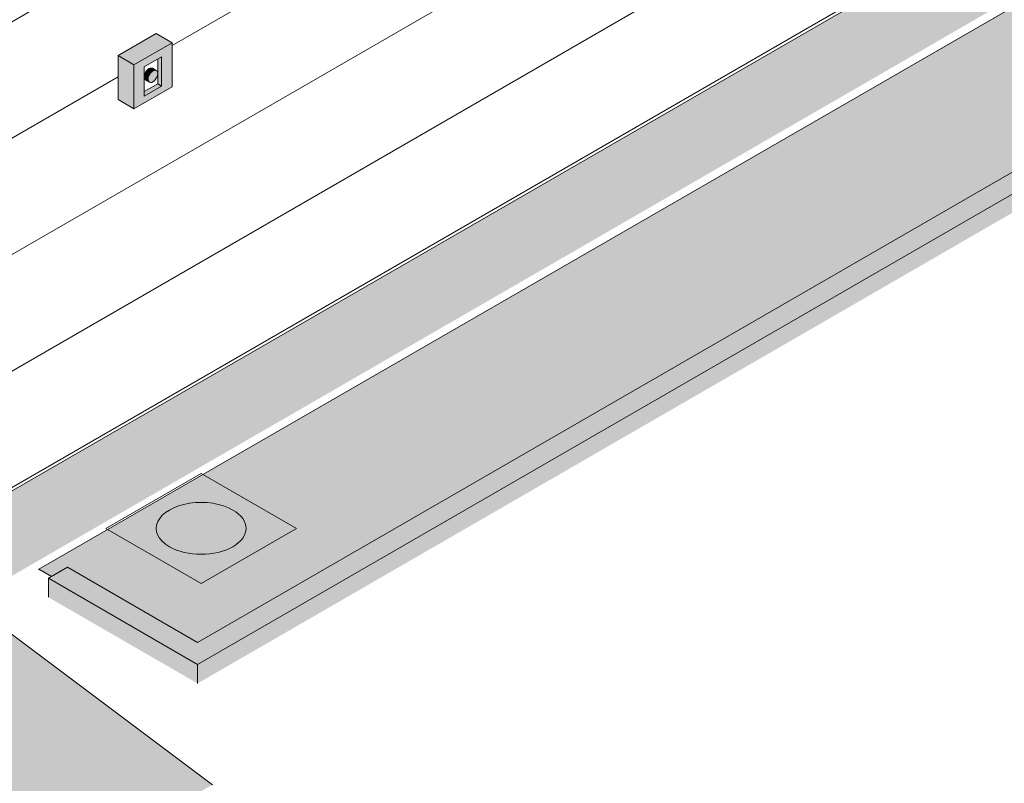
# Model space of a CAD drawing. Header units: centimetres. Extents: x 63272 to 70946, y -123 to 53714.
# Tile 42 of 50: x 70534 to 70753, y 52840 to 53010. Entities that reach past the tile are written whole.
import ezdxf

# ---------------------------------------------------------------- set-up
doc = ezdxf.new("R2010")
doc.units = ezdxf.units.CM
for name, color, linetype, lineweight in [('A-FLOR', 7, 'Continuous', 5), ('A-FLOR-LEVL', 7, 'Continuous', 5), ('A-FLOR-PATT', 7, 'Continuous', 50), ('A-WALL', 7, 'Continuous', 5), ('A-WALL-PATT', 7, 'Continuous', 5), ('Ochrona przeciwpożarowa', 7, 'Continuous', 5)]:
    doc.layers.add(name, color=color, linetype=linetype, lineweight=lineweight)

# ---------------------------------------------------------------- blocks, each defined once
blk = doc.blocks.new('PWP - Typ 1-8810169-_3D_ Kopia 1 Kopia 1')
at = {"layer": 'Ochrona przeciwpożarowa', "true_color": 0xff0000}
for points in [[(-1016.01, 53000.13), (-1007.53, 53005.02), (-1011.06, 53007.07), (-1019.55, 53002.17)], [(-1016.01, 52990.33), (-1016.01, 53000.13), (-1019.55, 53002.17), (-1019.55, 52992.37)], [(-1009.84, 52995.4), (-1009.84, 53001.93), (-1010.71, 53001.43), (-1010.71, 52995.9)], [(-1012.85, 52996.93), (-1012.66, 52997.72), (-1012.32, 52998.3), (-1011.74, 52998.79), (-1011.34, 52998.96), (-1012.13, 52999.41), (-1012.66, 52999.27), (-1013.19, 52998.8), (-1013.62, 52997.98), (-1013.68, 52997.41), (-1013, 52997.02)], [(-1013.73, 52993.16), (-1009.84, 52995.4), (-1010.71, 52995.9), (-1013.73, 52994.16), (-1013.73, 52993.66)], [(-1012.7, 52996.4), (-1013, 52997.02), (-1013.72, 52997.43), (-1013.57, 52996.9), (-1012.81, 52996.46)]]:
    blk.add_hatch(color=1, dxfattribs=at).paths.add_polyline_path(points)
h = blk.add_hatch(color=1, dxfattribs=at)
h.paths.add_polyline_path([(-1016.01, 52990.33), (-1007.53, 52995.23), (-1007.53, 53005.02), (-1016.01, 53000.13), (-1016.01, 52994.69)])
h.paths.add_polyline_path([(-1013.73, 52993.16), (-1013.63, 52999.74), (-1009.84, 53001.9), (-1009.84, 52995.4), (-1011.08, 52994.69)])
h.paths.add_polyline_path([(-1012.32, 52996.18), (-1011.6, 52996.49), (-1011.03, 52997.11), (-1010.76, 52997.82), (-1010.87, 52998.68), (-1011.38, 52998.9), (-1011.75, 52998.75), (-1012.06, 52998.57), (-1012.7, 52997.62), (-1012.8, 52996.76), (-1012.7, 52996.4), (-1012.53, 52996.24)])
at = {"layer": 'Ochrona przeciwpożarowa'}
for p, q in [((-1019.55, 53002.17), (-1011.06, 53007.07)), ((-1007.53, 53005.02), (-1011.06, 53007.07)), ((-1007.53, 53005.02), (-1016.01, 53000.13)), ((-1007.53, 52995.23), (-1007.53, 53005.02)), ((-1019.55, 52992.37), (-1019.55, 53002.17)), ((-1019.55, 53002.17), (-1016.01, 53000.13)), ((-1016.01, 53000.13), (-1016.01, 52990.33)), ((-1013.73, 52999.69), (-1009.84, 53001.93)), ((-1010.71, 52995.9), (-1010.71, 53001.43)), ((-1009.84, 53001.93), (-1009.84, 52995.4)), ((-1013.73, 52993.16), (-1013.73, 52999.69)), ((-1011.03, 52998.84), (-1011.91, 52999.34)), ((-1013.73, 52994.16), (-1010.71, 52995.9)), ((-1013.41, 52996.75), (-1012.53, 52996.24)), ((-1010.71, 52995.9), (-1009.84, 52995.4)), ((-1016.01, 52990.33), (-1007.53, 52995.23)), ((-1009.84, 52995.4), (-1013.73, 52993.16)), ((-1019.55, 52992.37), (-1016.01, 52990.33)), ((-1022.26, 52896.91), (-1001.05, 52909.15)), ((-1001.05, 52909.15), (-979.84, 52896.91)), ((-1001.05, 52884.66), (-1022.26, 52896.91)), ((-979.84, 52896.91), (-1001.05, 52884.66))]:
    blk.add_line(p, q, dxfattribs=at)
for points in [[(-1013.72, 52997.43, 0), (-1013.68, 52997.77, 0), (-1013.57, 52998.13, 0), (-1013.41, 52998.48, 0), (-1013.19, 52998.8, 0), (-1012.93, 52999.07, 0), (-1012.66, 52999.27, 0), (-1012.38, 52999.39, 0), (-1012.13, 52999.41, 0), (-1011.91, 52999.34, 0), (-1011.74, 52999.19, 0)], [(-1010.72, 52998.15, 0), (-1010.76, 52998.45, 0), (-1010.87, 52998.68, 0), (-1011.03, 52998.84, 0), (-1011.25, 52998.91, 0), (-1011.51, 52998.88, 0), (-1011.78, 52998.77, 0), (-1012.06, 52998.57, 0), (-1012.32, 52998.3, 0), (-1012.53, 52997.98, 0), (-1012.7, 52997.62, 0), (-1012.81, 52997.27, 0), (-1012.85, 52996.93, 0)], [(-1012.85, 52996.93, 0), (-1012.81, 52996.63, 0), (-1012.7, 52996.4, 0), (-1012.53, 52996.24, 0), (-1012.32, 52996.18, 0), (-1012.06, 52996.2, 0), (-1011.78, 52996.32, 0), (-1011.51, 52996.52, 0), (-1011.25, 52996.79, 0), (-1011.03, 52997.11, 0), (-1010.87, 52997.46, 0), (-1010.76, 52997.82, 0), (-1010.72, 52998.15, 0)], [(-1013.19, 52996.68, 0), (-1013.41, 52996.75, 0), (-1013.57, 52996.9, 0), (-1013.68, 52997.14, 0), (-1013.72, 52997.43, 0)]]:
    blk.add_polyline3d(points, dxfattribs=at)
for start_param, end_param in [(0.785398, 3.926991), (3.926991, 7.068583)]:
    blk.add_ellipse((-1001.05, 52896.91), major_axis=(10, 0), ratio=0.57735, start_param=start_param, end_param=end_param, dxfattribs=at)
blk = doc.blocks.new('Rampa - Rampa-9231931-_3D_ Kopia 1 Kopia 1')
at = {"layer": 'A-FLOR-LEVL', "true_color": 0x7f7f7f}
blk.add_hatch(color=8, dxfattribs=at).paths.add_polyline_path([(-1172.28, 52739.5), (-998.55, 52839.81), (-1045.71, 52875.2), (-1219.45, 52774.9), (-1190.7, 52753.32)])
at = {"layer": 'A-FLOR-LEVL'}
blk.add_line((-998.55, 52839.81), (-1045.71, 52875.2), dxfattribs=at)

msp = doc.modelspace()

# ---------------------------------------------------------------- hatches: boundary and pattern name
at = {"layer": 'A-FLOR', "true_color": 0xb2b2b2}
msp.add_hatch(color=253, dxfattribs=at).paths.add_polyline_path([(70541.15, 52886.13), (70541.27, 52886.2), (70538.45, 52887.84), (70538.45, 52887.69), (70540.57, 52886.47)])
at = {"layer": 'A-FLOR-PATT', "lineweight": 5}
h = msp.add_hatch(dxfattribs=at)
h.set_pattern_fill('FP_16', color=256, style=0, pattern_type=2)
h.set_pattern_definition([(34.53, (64348.29, 48602.59), (54.65546, -2.76055), [5.232, -48.277]), (357.108, (64348.29, 48602.59), (-10.57283, 33.09258), [6.689, -48.036]), (107.719, (64352.845, 48602.36), (44.08195, 30.3312), [3.997, -30.743]), (31.036, (64348.29, 48611.39), (81.3234, -7.28202), [6.927, -76.194]), (101.392, (64355.07, 48610.78), (71.2214, 42.855), [4.262, -46.883]), (354.883, (64348.29, 48611.39), (71.22112, 42.8556), [6.804, -74.845]), (12.496, (64355.91, 48609.19), (45.48409, -17.71315), [6.412, -59.166]), (338.723, (64355.91, 48609.19), (18.54052, 31.90265), [5.966, -42.846]), (59.836, (64359.7, 48607.714), (64.02532, 14.1891), [4.245, -32.653]), (23.894, (64348.291, 48602.591), (0.926343, 14.645373), [5.819, -37.292, 5.819, -38.482, -43.805]), (23.894, (64348.291, 48602.591), (0.926343, 14.645373), [-87.411, 5.819, -37.986]), (4.347, (64348.291, 48602.591), (20.045418, 17.352294), [6.667, -22.275, 6.667, -41.596, -19.131]), (4.347, (64348.291, 48602.591), (20.045418, 17.352294), [-77.206, 6.667, -12.464]), (339.806, (64331.298, 48602.591), (40.677122, -0.9917), [6.026, -11.093, 6.026, -47.385, -70.872]), (339.806, (64331.298, 48602.591), (40.677122, -0.9917), [-70.53, 6.026, -64.847]), (332.119, (64323.678, 48602.59), (44.43888, 4.403954), [5.593, -15.063, 5.593, -27.33, -46.715]), (332.119, (64323.678, 48602.59), (44.43888, 4.403954), [-53.58, 5.593, -41.122])])
h.paths.add_polyline_path([(70071.12, 52581.28), (70351.98, 52743.44), (70320.16, 52761.81), (70104.03, 52636.99), (70108.48, 52632.78), (70108.55, 52632.08), (70108.28, 52631.08), (70107.67, 52629.91), (70106.94, 52628.88), (70106.11, 52627.94), (70104.91, 52626.83), (70104.03, 52626.22), (70103.27, 52625.82), (70102.65, 52625.6), (70102.21, 52625.5), (70101.58, 52625.66), (70095.01, 52631.82), (70071.12, 52618.03), (69488.07, 52954.65), (69491.64, 52956.71), (69491.64, 52972.44), (69488.05, 52973.31), (69487.09, 52974.19), (69486.56, 52975.09), (69486.22, 52976.34), (69486.06, 52978.43), (69486.27, 52979.71), (69486.67, 52980.82), (69487.2, 52981.77), (69487.87, 52982.56), (69488.82, 52983.23), (69488.82, 52995.25), (69421.46, 52956.36), (70059.08, 52588.23)])
h.paths.add_polyline_path([(70573.8, 52871.51), (70933.82, 53079.37), (70866.26, 53118.28), (70866.26, 53097.96), (70863.43, 53096.3), (70863.43, 53079.18), (70866.56, 53077.27), (70863.06, 53075.25), (70867.55, 53070.89), (70867.61, 53070.32), (70867.33, 53069.32), (70866.73, 53068.15), (70866.37, 53067.6), (70865.17, 53066.17), (70863.96, 53065.07), (70863.08, 53064.45), (70862.32, 53064.05), (70861.7, 53063.84), (70861.26, 53063.74), (70860.64, 53063.9), (70854.07, 53070.06), (70538.45, 52887.84), (70541.27, 52886.2), (70544.81, 52888.25), (70569.56, 52873.96)])
at = {"layer": 'A-WALL', "true_color": 0xb2b2b2}
for points in [[(70573.8, 52866.61), (70945.84, 53081.41), (70941.6, 53083.86), (70569.56, 52869.06), (70573.22, 52866.95)], [(70573.8, 52862.38), (70945.84, 53077.23), (70945.84, 53081.41), (70573.8, 52866.61), (70573.8, 52866.22)], [(70569.56, 52869.06), (70573.8, 52871.51), (70544.81, 52888.25), (70540.57, 52885.8), (70568.83, 52869.48)], [(70569.56, 52864.83), (70569.56, 52869.06), (70540.57, 52885.8), (70540.57, 52881.57), (70568.83, 52865.25)], [(70573.8, 52862.38), (70573.8, 52866.61), (70569.56, 52869.06), (70569.56, 52864.83), (70570.18, 52864.47)]]:
    msp.add_hatch(color=253, dxfattribs=at).paths.add_polyline_path(points)
at = {"layer": 'A-WALL-PATT'}
h = msp.add_hatch(dxfattribs=at)
h.set_pattern_fill('FP_10', color=256, style=0, pattern_type=2)
h.set_pattern_definition([(30, (63731.847, 54968.172), (-8e-05, 25.924136), [])])
h.paths.add_polyline_path([(70515.78, 52895.61), (70847.63, 53087.21), (70847.63, 53270.23), (70847.8, 53271.25), (70848.47, 53272.26), (70849.7, 53273.12), (70866.26, 53282.78), (70866.26, 53296.47), (70515.78, 53094.13), (70515.78, 52897.25)])
h.paths.add_polyline_path([(70559.62, 52990.33), (70556.09, 52992.37), (70556.09, 53002.17), (70564.57, 53007.07), (70568.11, 53005.02), (70568.11, 52995.23), (70561.91, 52991.65)])
h.paths.add_polyline_path([(70562.81, 52996.75), (70562.82, 52996.82), (70562.8, 52996.82)])
h.paths.add_polyline_path([(70651.74, 53032.28), (70651.74, 53032.34), (70651.62, 53032.41), (70651.53, 53036.18), (70648.96, 53037.83), (70647.55, 53037.01), (70647.55, 53139.07), (70746.55, 53196.23), (70746.6, 53094.27), (70749.34, 53092.52), (70749.32, 53088.62), (70651.75, 53032.29)])
h.paths.add_polyline_path([(70857.63, 53092.98), (70866.26, 53097.96), (70866.26, 53271.13), (70857.63, 53266.08), (70857.63, 53094.61)])
h.paths.add_polyline_path([(70771.26, 53220.74), (70770.92, 53220.84), (70770.82, 53220.84), (70769.86, 53221.45), (70769.85, 53221.92), (70769.95, 53229.25), (70770.2, 53229.51), (70776.77, 53233.22), (70777.62, 53232.74), (70781.31, 53235.18), (70781.83, 53235.13), (70782.2, 53234.99), (70783.03, 53234.39), (70783.79, 53233.35), (70784.18, 53232.21), (70784.17, 53231.6), (70784.05, 53231.23), (70783.6, 53230.8), (70777.98, 53226.92), (70777.98, 53225.02), (70777.47, 53224.32), (70771.61, 53220.94)])
at = {"layer": 'A-WALL-PATT', "true_color": 0x878581}
h = msp.add_hatch(color=252, dxfattribs=at)
h.paths.add_polyline_path([(70515.78, 52885.82), (70847.63, 53077.41), (70847.63, 53087.21), (70515.78, 52895.61), (70515.78, 52894.25)])
h.paths.add_polyline_path([(70857.63, 53083.18), (70863.43, 53086.53), (70863.38, 53096.3), (70857.63, 53092.98), (70857.63, 53086.14)])
h = msp.add_hatch(color=252, dxfattribs=at)
h.paths.add_polyline_path([(70521.56, 52880.03), (70852.76, 53071.29), (70847.63, 53076.19), (70847.63, 53077.41), (70515.78, 52885.82), (70515.78, 52883.37)])
h.paths.add_polyline_path([(70861.75, 53076.48), (70863.43, 53077.45), (70863.43, 53086.53), (70857.63, 53083.17), (70857.72, 53080.26), (70860.85, 53077.33)])

# ---------------------------------------------------------------- linework, layer by layer
at = {"layer": 'A-FLOR'}
for p, q in [((70854.09, 53070.07), (70538.45, 52887.84)), ((70538.45, 52887.84), (70541.27, 52886.2)), ((70538.45, 52887.69), (70538.45, 52887.84))]:
    msp.add_line(p, q, dxfattribs=at)
at = {"layer": 'A-WALL'}
for p, q in [((70515.78, 52895.61), (70847.63, 53087.21)), ((70945.84, 53081.41), (70573.8, 52866.61)), ((70573.8, 52871.51), (70937.36, 53081.41)), ((70540.57, 52885.8), (70544.81, 52888.25)), ((70544.81, 52888.25), (70573.8, 52871.51)), ((70573.8, 52866.61), (70540.57, 52885.8)), ((70540.57, 52885.8), (70540.57, 52881.57)), ((70573.8, 52866.61), (70573.8, 52862.38))]:
    msp.add_line(p, q, dxfattribs=at)

# ---------------------------------------------------------------- block references
at = {"layer": 'A-FLOR-LEVL'}
msp.add_blockref('Rampa - Rampa-9231931-_3D_ Kopia 1 Kopia 1', (71575.64, 0), dxfattribs=at)
at = {"layer": 'Ochrona przeciwpożarowa'}
msp.add_blockref('PWP - Typ 1-8810169-_3D_ Kopia 1 Kopia 1', (71575.64, 0), dxfattribs=at)

doc.saveas('drawing.dxf')
